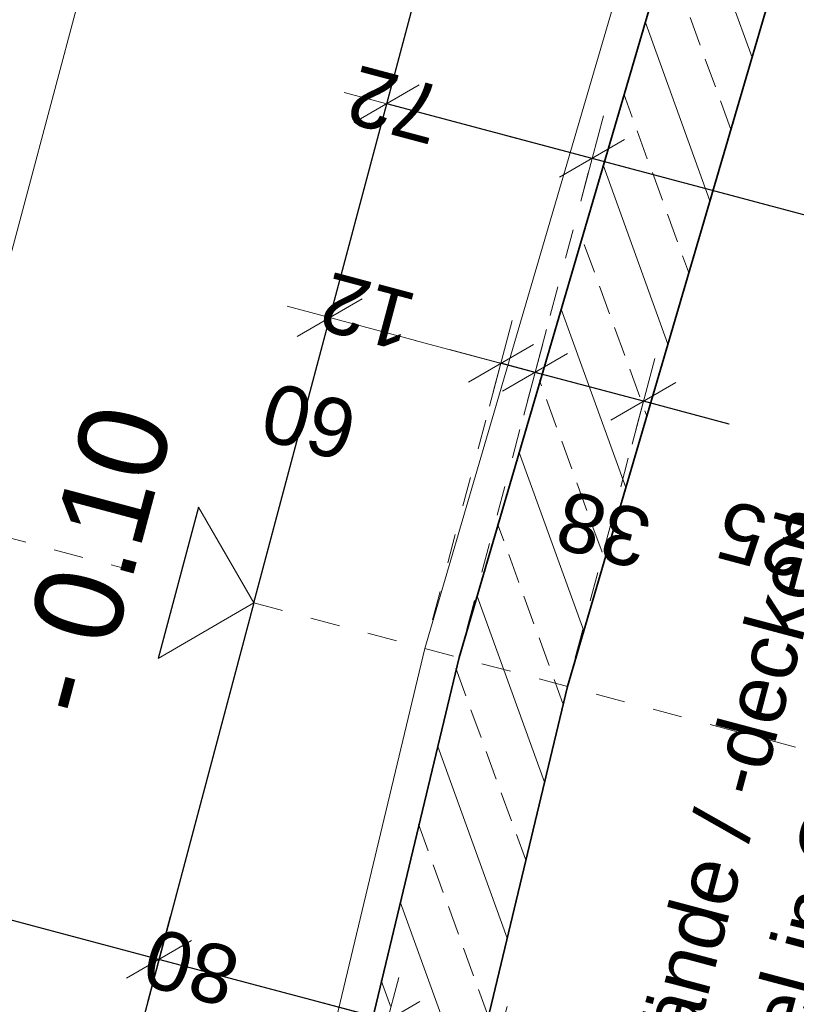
# Model space of a CAD drawing. Header units: metres. Extents: x 4462371 to 4462630, y 5328161 to 5328403.
# Tile 36 of 152: x 4462439.46 to 4462442.09, y 5328208.51 to 5328211.85. Entities that reach past the tile are written whole.
import ezdxf

# ---------------------------------------------------------------- set-up
doc = ezdxf.new("R2010")
doc.units = ezdxf.units.M
doc.header["$PDMODE"] = 65
doc.linetypes.add('AUSGEZOGEN', pattern=[0])
doc.linetypes.add('VERDECKT2_S2', pattern=[0.15000000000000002, 0.1, -0.05])
for name, color, linetype, lineweight in [('Maßlinie_Allgemein', 7, 'AUSGEZOGEN', 13), ('Schraffur', 7, 'AUSGEZOGEN', 158), ('Standard', 7, 'AUSGEZOGEN', 13)]:
    doc.layers.add(name, color=color, linetype=linetype, lineweight=lineweight)
doc.styles.add('ARIAL', font='ARIAL.TTF')
doc.dimstyles.new('_DIMSTYLE_12', dxfattribs={"dimtxt": 0.2, "dimasz": 0.3, "dimexe": 0, "dimexo": 0, "dimgap": 0.1, "dimtad": 2, "dimrnd": 0.01, "dimzin": 4, "dimdsep": 46, "dimtxsty": 'ARIAL', "dimblk1": 'ALL_ML_STRICH', "dimblk2": 'ALL_ML_STRICH', "dimsah": 1, "dimcen": 0, "dimclrd": 7, "dimclre": 7, "dimclrt": 7, "dimadec": 0, "dimazin": 0, "dimtfac": 1, "dimtdec": 0, "dimtix": 1, "dimtmove": 2, "dimatfit": 3, "dimfxl": 0, "dimtzin": 0, "dimlwd": 0, "dimlwe": 13, "dimarcsym": 0})
doc.dimstyles.new('_DIMSTYLE_14', dxfattribs={"dimtxt": 0.2, "dimasz": 0.3, "dimexe": 0, "dimexo": 0, "dimgap": 0.1, "dimtad": 2, "dimdec": 1, "dimlfac": 100, "dimrnd": 1, "dimzin": 4, "dimdsep": 46, "dimtxsty": 'ARIAL', "dimblk1": 'ALL_ML_STRICH', "dimblk2": 'ALL_ML_STRICH', "dimsah": 1, "dimcen": 0, "dimclrd": 7, "dimclre": 7, "dimclrt": 7, "dimadec": 0, "dimazin": 0, "dimtfac": 1, "dimtdec": 0, "dimtix": 1, "dimtmove": 2, "dimatfit": 3, "dimfxl": 0, "dimtvp": 1.2, "dimtzin": 0, "dimlwd": 0, "dimlwe": 13, "dimarcsym": 0})
doc.dimstyles.new('_DIMSTYLE_20', dxfattribs={"dimtxt": 0.2, "dimasz": 0.3, "dimexe": 0, "dimexo": 0, "dimgap": 0.1, "dimtad": 2, "dimdec": 1, "dimlfac": 100, "dimrnd": 0.5, "dimzin": 4, "dimdsep": 46, "dimtxsty": 'ARIAL', "dimblk1": 'ALL_ML_STRICH', "dimblk2": 'ALL_ML_STRICH', "dimsah": 1, "dimcen": 0, "dimclrd": 7, "dimclre": 7, "dimclrt": 7, "dimadec": 0, "dimazin": 0, "dimtfac": 1, "dimtdec": 0, "dimtix": 1, "dimtmove": 2, "dimatfit": 3, "dimfxl": 0, "dimtvp": 1.2, "dimtzin": 0, "dimlwd": 0, "dimlwe": 13, "dimarcsym": 0})
doc.dimstyles.new('_DIMSTYLE_23', dxfattribs={"dimtxt": 0.2, "dimasz": 0.3, "dimexe": 0, "dimexo": 0, "dimgap": 0.1, "dimtad": 2, "dimdec": 1, "dimlfac": 100, "dimrnd": 1, "dimzin": 4, "dimdsep": 46, "dimtxsty": 'ARIAL', "dimblk1": 'ALL_ML_STRICH', "dimblk2": 'ALL_ML_STRICH', "dimsah": 1, "dimcen": 0, "dimclrd": 7, "dimclre": 7, "dimclrt": 7, "dimadec": 0, "dimazin": 0, "dimtfac": 1, "dimtdec": 0, "dimtix": 1, "dimtmove": 2, "dimatfit": 3, "dimfxl": 0, "dimtzin": 0, "dimlwd": 0, "dimlwe": 13, "dimarcsym": 0})
doc.dimstyles.new('_DIMSTYLE_27', dxfattribs={"dimtxt": 0.2, "dimasz": 0.3, "dimexe": 0, "dimexo": 0, "dimgap": 0.1, "dimtad": 2, "dimdec": 1, "dimlfac": 100, "dimrnd": 0.5, "dimzin": 4, "dimdsep": 46, "dimtxsty": 'ARIAL', "dimblk1": 'ALL_ML_STRICH', "dimblk2": 'ALL_ML_STRICH', "dimsah": 1, "dimcen": 0, "dimsd1": 1, "dimsd2": 1, "dimclrd": 7, "dimclre": 7, "dimclrt": 7, "dimadec": 0, "dimazin": 0, "dimtfac": 1, "dimtdec": 0, "dimtix": 1, "dimtmove": 2, "dimatfit": 3, "dimfxl": 0, "dimtvp": 1.2, "dimtzin": 0, "dimlwd": 0, "dimlwe": 13, "dimarcsym": 0})
doc.dimstyles.new('_DIMSTYLE_3', dxfattribs={"dimtxt": 0.2, "dimasz": 0.3, "dimexe": 0, "dimexo": 0, "dimgap": 0.1, "dimtad": 2, "dimrnd": 0.005, "dimzin": 4, "dimdsep": 46, "dimtxsty": 'ARIAL', "dimblk1": 'ALL_ML_STRICH', "dimblk2": 'ALL_ML_STRICH', "dimsah": 1, "dimcen": 0, "dimclrd": 7, "dimclre": 7, "dimclrt": 7, "dimadec": 0, "dimazin": 0, "dimtfac": 1, "dimtdec": 0, "dimtix": 1, "dimtmove": 2, "dimatfit": 3, "dimfxl": 0, "dimtzin": 0, "dimlwd": 0, "dimlwe": 13, "dimarcsym": 0})

# ---------------------------------------------------------------- blocks, each defined once
blk = doc.blocks.new('ALL_ML_STRICH')
at = {"color": 0, "linetype": 'ByBlock', "lineweight": -2}
for p, q in [((0, -0.5), (0, 0.5)), ((-0.3, -0.3), (0.3, 0.3)), ((-1, 0), (0.5, 0))]:
    blk.add_line(p, q, dxfattribs=at)
blk = doc.blocks.new('*D439')
at = {"layer": 'DEFPOINTS', "color": 7, "linetype": 'AUSGEZOGEN', "lineweight": 13}
for p in [(4462440.25565311, 5328209.870845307), (4462441.475938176, 5328201.008240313), (4462445.05130017, 5328200.055986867)]:
    blk.add_point(p, dxfattribs=at)
at = {"layer": 'Maßlinie_Allgemein', "color": 7, "linetype": 'AUSGEZOGEN', "lineweight": -2}
for p, q in [((4462445.05130017, 5328200.055986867), (4462447.174568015, 5328208.028077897)), ((4462447.174568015, 5328208.028077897), (4462447.174568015, 5328208.028077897)), ((4462445.05130017, 5328200.055986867), (4462445.05130017, 5328200.055986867))]:
    blk.add_line(p, q, dxfattribs=at)
at = {"layer": 'Maßlinie_Allgemein', "color": 7, "linetype": 'AUSGEZOGEN', "lineweight": 13, "xscale": 0.3, "yscale": 0.3, "zscale": 0.3}
for p, rotation in [((4462447.174568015, 5328208.028077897), 75.08618496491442), ((4462445.05130017, 5328200.055986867), 255.0861849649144)]:
    blk.add_blockref('ALL_ML_STRICH', p, dxfattribs=dict(at, rotation=rotation))
at = {"layer": 'Maßlinie_Allgemein', "color": 7, "linetype": 'AUSGEZOGEN', "lineweight": 13, "insert": (4462445.919900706, 5328204.107619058), "char_height": 0.2, "width": 0.8, "attachment_point": 5, "rotation": 75.08618496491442, "style": 'ARIAL'}
blk.add_mtext('\\A1;{\\A1;{8.25\\H0.132000;\\S^ ;}}', dxfattribs=at)
blk = doc.blocks.new('*D440')
at = {"layer": 'DEFPOINTS', "color": 7, "linetype": 'AUSGEZOGEN', "lineweight": 13}
for p in [(4462445.964052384, 5328216.888080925), (4462440.25565311, 5328209.870845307), (4462447.174568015, 5328208.028077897)]:
    blk.add_point(p, dxfattribs=at)
at = {"layer": 'Maßlinie_Allgemein', "color": 7, "linetype": 'AUSGEZOGEN', "lineweight": -2}
for p, q in [((4462447.174568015, 5328208.028077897), (4462449.297835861, 5328216.000168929)), ((4462449.297835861, 5328216.000168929), (4462449.297835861, 5328216.000168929)), ((4462447.174568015, 5328208.028077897), (4462447.174568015, 5328208.028077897))]:
    blk.add_line(p, q, dxfattribs=at)
at = {"layer": 'Maßlinie_Allgemein', "color": 7, "linetype": 'AUSGEZOGEN', "lineweight": 13, "xscale": 0.3, "yscale": 0.3, "zscale": 0.3}
for p, rotation in [((4462449.297835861, 5328216.000168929), 75.08618496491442), ((4462447.174568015, 5328208.028077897), 255.0861849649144)]:
    blk.add_blockref('ALL_ML_STRICH', p, dxfattribs=dict(at, rotation=rotation))
at = {"layer": 'Maßlinie_Allgemein', "color": 7, "linetype": 'AUSGEZOGEN', "lineweight": 13, "insert": (4462448.04316855, 5328212.079710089), "char_height": 0.2, "width": 0.8, "attachment_point": 5, "rotation": 75.08618496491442, "style": 'ARIAL'}
blk.add_mtext('\\A1;{\\A1;{8.25\\H0.132000;\\S^ ;}}', dxfattribs=at)
blk = doc.blocks.new('*D451')
at = {"layer": 'DEFPOINTS', "color": 7, "linetype": 'AUSGEZOGEN', "lineweight": 13}
for p in [(4462442.642720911, 5328218.833408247), (4462441.130696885, 5328213.156313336), (4462437.069280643, 5328210.719496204)]:
    blk.add_point(p, dxfattribs=at)
at = {"layer": 'Maßlinie_Allgemein', "color": 7, "linetype": 'AUSGEZOGEN', "lineweight": -2}
for p, q in [((4462439.456348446, 5328219.682059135), (4462439.45634845, 5328219.682059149)), ((4462442.642720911, 5328218.833408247), (4462439.45634845, 5328219.682059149)), ((4462442.642720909, 5328218.83340824), (4462442.642720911, 5328218.833408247))]:
    blk.add_line(p, q, dxfattribs=at)
at = {"layer": 'Maßlinie_Allgemein', "color": 7, "linetype": 'AUSGEZOGEN', "lineweight": 13, "xscale": 0.3, "yscale": 0.3, "zscale": 0.3}
for p, rotation in [((4462439.45634845, 5328219.682059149), 165.0861848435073), ((4462442.642720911, 5328218.833408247), 345.0861848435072)]:
    blk.add_blockref('ALL_ML_STRICH', p, dxfattribs=dict(at, rotation=rotation))
at = {"layer": 'Maßlinie_Allgemein', "color": 7, "linetype": 'AUSGEZOGEN', "lineweight": 13, "insert": (4462440.523602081, 5328219.401480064), "char_height": 0.2, "width": 0.8, "attachment_point": 5, "rotation": 165.08618484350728, "style": 'ARIAL'}
blk.add_mtext('\\A1;{\\A1;{3.30\\H0.132000;\\S^ ;}}', dxfattribs=at)
blk = doc.blocks.new('*D453')
at = {"layer": 'DEFPOINTS', "color": 7, "linetype": 'AUSGEZOGEN', "lineweight": 13}
for p in [(4462444.42660961, 5328210.570968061), (4462440.951399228, 5328209.685541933), (4462443.976219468, 5328208.879918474)]:
    blk.add_point(p, dxfattribs=at)
at = {"layer": 'Maßlinie_Allgemein', "color": 7, "linetype": 'AUSGEZOGEN', "lineweight": -2}
for p, q in [((4462441.40178937, 5328211.37659152), (4462441.40178937, 5328211.37659152)), ((4462444.42660961, 5328210.570968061), (4462441.40178937, 5328211.37659152)), ((4462444.42660961, 5328210.570968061), (4462444.42660961, 5328210.570968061))]:
    blk.add_line(p, q, dxfattribs=at)
at = {"layer": 'Maßlinie_Allgemein', "color": 7, "linetype": 'AUSGEZOGEN', "lineweight": 13, "xscale": 0.3, "yscale": 0.3, "zscale": 0.3}
for p, rotation in [((4462441.40178937, 5328211.37659152), 165.0861849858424), ((4462444.42660961, 5328210.570968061), 345.0861849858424)]:
    blk.add_blockref('ALL_ML_STRICH', p, dxfattribs=dict(at, rotation=rotation))
at = {"layer": 'Maßlinie_Allgemein', "color": 7, "linetype": 'AUSGEZOGEN', "lineweight": 13, "insert": (4462442.387937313, 5328211.117613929), "char_height": 0.2, "width": 0.8, "attachment_point": 5, "rotation": 165.0861849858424, "style": 'ARIAL'}
blk.add_mtext('\\A1;{\\A1;{3.13\\H0.132000;\\S^ ;}}', dxfattribs=at)
blk = doc.blocks.new('*D454')
at = {"layer": 'DEFPOINTS', "color": 7, "linetype": 'AUSGEZOGEN', "lineweight": 13}
for p in [(4462441.40178937, 5328211.37659152), (4462440.951399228, 5328209.685541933), (4462439.483555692, 5328206.971903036)]:
    blk.add_point(p, dxfattribs=at)
at = {"layer": 'Maßlinie_Allgemein', "color": 7, "linetype": 'AUSGEZOGEN', "lineweight": -2}
for p, q in [((4462440.706043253, 5328211.561894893), (4462440.706043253, 5328211.561894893)), ((4462441.40178937, 5328211.37659152), (4462440.706043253, 5328211.561894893)), ((4462441.40178937, 5328211.37659152), (4462441.40178937, 5328211.37659152))]:
    blk.add_line(p, q, dxfattribs=at)
at = {"layer": 'Maßlinie_Allgemein', "color": 7, "linetype": 'AUSGEZOGEN', "lineweight": 13, "xscale": 0.3, "yscale": 0.3, "zscale": 0.3}
for p, rotation in [((4462440.706043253, 5328211.561894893), 165.0861849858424), ((4462441.40178937, 5328211.37659152), 345.0861849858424)]:
    blk.add_blockref('ALL_ML_STRICH', p, dxfattribs=dict(at, rotation=rotation))
at = {"layer": 'Maßlinie_Allgemein', "color": 7, "linetype": 'AUSGEZOGEN', "lineweight": 13, "insert": (4462440.733897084, 5328211.558005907), "char_height": 0.2, "width": 0.8, "attachment_point": 5, "rotation": 165.0861849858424, "style": 'ARIAL'}
blk.add_mtext('\\A1;{\\A1;{72\\H0.132000;\\S^ ;}}', dxfattribs=at)
blk = doc.blocks.new('*D457')
at = {"layer": 'DEFPOINTS', "color": 7, "linetype": 'AUSGEZOGEN', "lineweight": 13}
for p in [(4462443.750277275, 5328209.974955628), (4462441.318598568, 5328209.58774293), (4462443.492911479, 5328209.008641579)]:
    blk.add_point(p, dxfattribs=at)
at = {"layer": 'Maßlinie_Allgemein', "color": 7, "linetype": 'AUSGEZOGEN', "lineweight": -2}
for p, q in [((4462441.575964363, 5328210.554056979), (4462441.575964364, 5328210.554056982)), ((4462441.86680794, 5328210.47659439), (4462441.575964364, 5328210.554056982)), ((4462443.750277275, 5328209.974955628), (4462442.504575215, 5328210.306732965)), ((4462443.750277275, 5328209.974955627), (4462443.750277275, 5328209.974955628))]:
    blk.add_line(p, q, dxfattribs=at)
at = {"layer": 'Maßlinie_Allgemein', "color": 7, "linetype": 'AUSGEZOGEN', "lineweight": 13, "xscale": 0.3, "yscale": 0.3, "zscale": 0.3}
for p, rotation in [((4462441.575964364, 5328210.554056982), 165.086184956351), ((4462443.750277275, 5328209.974955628), 345.086184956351)]:
    blk.add_blockref('ALL_ML_STRICH', p, dxfattribs=dict(at, rotation=rotation))
at = {"layer": 'Maßlinie_Allgemein', "color": 7, "linetype": 'AUSGEZOGEN', "lineweight": 13, "insert": (4462442.09650596, 5328210.056804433), "char_height": 0.2, "width": 0.8, "attachment_point": 5, "rotation": 165.08618495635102, "style": 'ARIAL'}
blk.add_mtext('\\A1;{\\A1;{2.25\\H0.132000;\\S^ ;}}', dxfattribs=at)
blk = doc.blocks.new('*D458')
at = {"layer": 'DEFPOINTS', "color": 7, "linetype": 'AUSGEZOGEN', "lineweight": 13}
for p in [(4462441.575964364, 5328210.554056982), (4462440.951399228, 5328209.685541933), (4462441.318598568, 5328209.58774293)]:
    blk.add_point(p, dxfattribs=at)
at = {"layer": 'Maßlinie_Allgemein', "color": 7, "linetype": 'AUSGEZOGEN', "lineweight": -2}
for p, q in [((4462441.208765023, 5328210.651855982), (4462441.208765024, 5328210.651855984)), ((4462441.575964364, 5328210.554056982), (4462441.208765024, 5328210.651855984)), ((4462441.575964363, 5328210.554056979), (4462441.575964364, 5328210.554056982))]:
    blk.add_line(p, q, dxfattribs=at)
at = {"layer": 'Maßlinie_Allgemein', "color": 7, "linetype": 'AUSGEZOGEN', "lineweight": 13, "xscale": 0.3, "yscale": 0.3, "zscale": 0.3}
for p, rotation in [((4462441.208765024, 5328210.651855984), 165.086184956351), ((4462441.575964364, 5328210.554056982), 345.086184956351)]:
    blk.add_blockref('ALL_ML_STRICH', p, dxfattribs=dict(at, rotation=rotation))
at = {"layer": 'Maßlinie_Allgemein', "color": 7, "linetype": 'AUSGEZOGEN', "lineweight": 13, "insert": (4462441.439598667, 5328210.120218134), "char_height": 0.2, "width": 0.8, "attachment_point": 5, "rotation": 165.08618495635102, "style": 'ARIAL'}
blk.add_mtext('\\A1;{\\A1;{38\\H0.132000;\\S^ ;}}', dxfattribs=at)
blk = doc.blocks.new('*D459')
at = {"layer": 'DEFPOINTS', "color": 7, "linetype": 'AUSGEZOGEN', "lineweight": 13}
for p in [(4462441.208765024, 5328210.651855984), (4462440.835290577, 5328209.716466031), (4462440.951399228, 5328209.685541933)]:
    blk.add_point(p, dxfattribs=at)
at = {"layer": 'Maßlinie_Allgemein', "color": 7, "linetype": 'AUSGEZOGEN', "lineweight": -2}
for p, q in [((4462441.092656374, 5328210.682780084), (4462441.092656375, 5328210.682780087)), ((4462441.208765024, 5328210.651855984), (4462441.092656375, 5328210.682780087)), ((4462441.208765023, 5328210.651855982), (4462441.208765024, 5328210.651855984))]:
    blk.add_line(p, q, dxfattribs=at)
at = {"layer": 'Maßlinie_Allgemein', "color": 7, "linetype": 'AUSGEZOGEN', "lineweight": 13, "xscale": 0.3, "yscale": 0.3, "zscale": 0.3}
for p, rotation in [((4462441.208765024, 5328210.651855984), 345.086184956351), ((4462441.092656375, 5328210.682780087), 165.086184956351)]:
    blk.add_blockref('ALL_ML_STRICH', p, dxfattribs=dict(at, rotation=rotation))
at = {"layer": 'Maßlinie_Allgemein', "color": 7, "linetype": 'AUSGEZOGEN', "lineweight": 13, "insert": (4462440.641207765, 5328210.857516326), "char_height": 0.2, "width": 0.8, "attachment_point": 5, "rotation": 165.08618495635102, "style": 'ARIAL'}
blk.add_mtext('\\A1;{\\A1;{12\\H0.132000;\\S^ ;}}', dxfattribs=at)
blk = doc.blocks.new('*D460')
at = {"layer": 'DEFPOINTS', "color": 7, "linetype": 'AUSGEZOGEN', "lineweight": 13}
for p in [(4462441.092656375, 5328210.682780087), (4462440.25565311, 5328209.870845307), (4462440.835290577, 5328209.716466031)]:
    blk.add_point(p, dxfattribs=at)
at = {"layer": 'Maßlinie_Allgemein', "color": 7, "linetype": 'AUSGEZOGEN', "lineweight": -2}
for p, q in [((4462440.513018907, 5328210.837159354), (4462440.513018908, 5328210.837159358)), ((4462440.513018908, 5328210.837159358), (4462440.513018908, 5328210.837159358)), ((4462441.092656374, 5328210.682780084), (4462441.092656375, 5328210.682780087)), ((4462441.092656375, 5328210.682780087), (4462441.092656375, 5328210.682780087))]:
    blk.add_line(p, q, dxfattribs=at)
at = {"layer": 'Maßlinie_Allgemein', "color": 7, "linetype": 'AUSGEZOGEN', "lineweight": 13, "xscale": 0.3, "yscale": 0.3, "zscale": 0.3}
for p, rotation in [((4462440.513018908, 5328210.837159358), 165.086184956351), ((4462441.092656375, 5328210.682780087), 345.086184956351)]:
    blk.add_blockref('ALL_ML_STRICH', p, dxfattribs=dict(at, rotation=rotation))
at = {"layer": 'Maßlinie_Allgemein', "color": 7, "linetype": 'AUSGEZOGEN', "lineweight": 13, "insert": (4462440.442756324, 5328210.486772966), "char_height": 0.2, "width": 0.8, "attachment_point": 5, "rotation": 165.08618495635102, "style": 'ARIAL'}
blk.add_mtext('\\A1;{\\A1;{60\\H0.132000;\\S^ ;}}', dxfattribs=at)
blk = doc.blocks.new('*D464')
at = {"layer": 'DEFPOINTS', "color": 7, "linetype": 'AUSGEZOGEN', "lineweight": 13}
for p in [(4462441.075404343, 5328208.358939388), (4462440.193473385, 5328206.524110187), (4462440.560672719, 5328206.426311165)]:
    blk.add_point(p, dxfattribs=at)
at = {"layer": 'Maßlinie_Allgemein', "color": 7, "linetype": 'AUSGEZOGEN', "lineweight": -2}
for p, q in [((4462440.708205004, 5328208.456738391), (4462440.708205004, 5328208.45673839)), ((4462441.075404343, 5328208.358939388), (4462440.708205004, 5328208.45673839)), ((4462441.075404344, 5328208.358939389), (4462441.075404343, 5328208.358939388))]:
    blk.add_line(p, q, dxfattribs=at)
at = {"layer": 'Maßlinie_Allgemein', "color": 7, "linetype": 'AUSGEZOGEN', "lineweight": 13, "xscale": 0.3, "yscale": 0.3, "zscale": 0.3}
for p, rotation in [((4462440.708205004, 5328208.45673839), 165.0861849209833), ((4462441.075404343, 5328208.358939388), 345.0861849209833)]:
    blk.add_blockref('ALL_ML_STRICH', p, dxfattribs=dict(at, rotation=rotation))
at = {"layer": 'Maßlinie_Allgemein', "color": 7, "linetype": 'AUSGEZOGEN', "lineweight": 13, "insert": (4462440.800366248, 5328207.86879669), "char_height": 0.2, "width": 0.8, "attachment_point": 5, "rotation": 165.0861849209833, "style": 'ARIAL'}
blk.add_mtext('\\A1;{\\A1;{38\\H0.132000;\\S^ ;}}', dxfattribs=at)
blk = doc.blocks.new('*D465')
at = {"layer": 'DEFPOINTS', "color": 7, "linetype": 'AUSGEZOGEN', "lineweight": 13}
for p in [(4462440.25565311, 5328209.870845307), (4462440.708205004, 5328208.45673839), (4462440.193473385, 5328206.524110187)]:
    blk.add_point(p, dxfattribs=at)
at = {"layer": 'Maßlinie_Allgemein', "color": 7, "linetype": 'AUSGEZOGEN', "lineweight": -2}
for p, q in [((4462439.933945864, 5328208.662952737), (4462439.933945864, 5328208.662952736)), ((4462440.708205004, 5328208.45673839), (4462439.933945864, 5328208.662952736)), ((4462440.708205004, 5328208.456738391), (4462440.708205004, 5328208.45673839))]:
    blk.add_line(p, q, dxfattribs=at)
at = {"layer": 'Maßlinie_Allgemein', "color": 7, "linetype": 'AUSGEZOGEN', "lineweight": 13, "xscale": 0.3, "yscale": 0.3, "zscale": 0.3}
for p, rotation in [((4462439.933945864, 5328208.662952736), 165.0861849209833), ((4462440.708205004, 5328208.45673839), 345.0861849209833)]:
    blk.add_blockref('ALL_ML_STRICH', p, dxfattribs=dict(at, rotation=rotation))
at = {"layer": 'Maßlinie_Allgemein', "color": 7, "linetype": 'AUSGEZOGEN', "lineweight": 13, "insert": (4462440.042974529, 5328208.637443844), "char_height": 0.2, "width": 0.8, "attachment_point": 5, "rotation": 165.0861849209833, "style": 'ARIAL'}
blk.add_mtext('\\A1;{\\A1;{80\\H0.132000;\\S^ ;}}', dxfattribs=at)
blk = doc.blocks.new('*D466')
at = {"layer": 'DEFPOINTS', "color": 7, "linetype": 'AUSGEZOGEN', "lineweight": 13}
for p in [(4462439.192707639, 5328210.153947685), (4462440.25565311, 5328209.870845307), (4462439.933945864, 5328208.662952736)]:
    blk.add_point(p, dxfattribs=at)
at = {"layer": 'Maßlinie_Allgemein', "color": 7, "linetype": 'AUSGEZOGEN', "lineweight": -2}
for p, q in [((4462438.871000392, 5328208.946055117), (4462438.871000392, 5328208.946055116)), ((4462439.933945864, 5328208.662952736), (4462438.871000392, 5328208.946055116)), ((4462439.933945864, 5328208.662952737), (4462439.933945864, 5328208.662952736))]:
    blk.add_line(p, q, dxfattribs=at)
at = {"layer": 'Maßlinie_Allgemein', "color": 7, "linetype": 'AUSGEZOGEN', "lineweight": 13, "xscale": 0.3, "yscale": 0.3, "zscale": 0.3}
for p, rotation in [((4462438.871000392, 5328208.946055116), 165.0861849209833), ((4462439.933945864, 5328208.662952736), 345.0861849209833)]:
    blk.add_blockref('ALL_ML_STRICH', p, dxfattribs=dict(at, rotation=rotation))
at = {"layer": 'Maßlinie_Allgemein', "color": 7, "linetype": 'AUSGEZOGEN', "lineweight": 13, "insert": (4462438.876505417, 5328208.948118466), "char_height": 0.2, "width": 0.8, "attachment_point": 5, "rotation": 165.0861849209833, "style": 'ARIAL'}
blk.add_mtext('\\A1;{\\A1;{1.10\\H0.132000;\\S^ ;}}', dxfattribs=at)
blk = doc.blocks.new('*D628')
at = {"layer": 'DEFPOINTS', "color": 7, "linetype": 'AUSGEZOGEN', "lineweight": 13}
for p in [(4462445.72247387, 5328216.952422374), (4462441.475938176, 5328201.008240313), (4462445.776035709, 5328199.86296252)]:
    blk.add_point(p, dxfattribs=at)
at = {"layer": 'Maßlinie_Allgemein', "color": 7, "linetype": 'AUSGEZOGEN', "lineweight": -2}
for p, q in [((4462445.776035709, 5328199.86296252), (4462450.022571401, 5328215.807144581)), ((4462450.022571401, 5328215.807144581), (4462450.022571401, 5328215.807144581)), ((4462445.776035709, 5328199.86296252), (4462445.776035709, 5328199.86296252))]:
    blk.add_line(p, q, dxfattribs=at)
at = {"layer": 'Maßlinie_Allgemein', "color": 7, "linetype": 'AUSGEZOGEN', "lineweight": 13, "xscale": 0.3, "yscale": 0.3, "zscale": 0.3}
for p, rotation in [((4462450.022571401, 5328215.807144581), 75.08618496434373), ((4462445.776035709, 5328199.86296252), 255.0861849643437)]:
    blk.add_blockref('ALL_ML_STRICH', p, dxfattribs=dict(at, rotation=rotation))
at = {"layer": 'Maßlinie_Allgemein', "color": 7, "linetype": 'AUSGEZOGEN', "lineweight": 13, "insert": (4462447.704570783, 5328207.894259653), "char_height": 0.2, "width": 1, "attachment_point": 5, "rotation": 75.08618496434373, "style": 'ARIAL'}
blk.add_mtext('\\A1;{\\A1;{16.50\\H0.132000;\\S^ ;}}', dxfattribs=at)

msp = doc.modelspace()

# ---------------------------------------------------------------- hatches: boundary and pattern name
at = {"layer": 'Schraffur', "linetype": 'AUSGEZOGEN', "lineweight": 18}
h = msp.add_hatch(dxfattribs=at)
h.set_pattern_fill('SCHRAFFUR_7', scale=0.09999999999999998, angle=65, style=0, pattern_type=2)
h.set_pattern_definition([(110, (0, 0), (-0.2819077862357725, -0.1026060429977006), []), (110, (-0.1409538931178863, -0.05130302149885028), (-0.2819077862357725, -0.1026060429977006), [0.1, -0.05])])
h.paths.add_polyline_path([(4462440.560672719, 5328206.426311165), (4462441.318598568, 5328209.58774293), (4462443.641168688, 5328217.506752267), (4462443.273969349, 5328217.60455127), (4462440.951399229, 5328209.685541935), (4462440.193473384, 5328206.524110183)], flags=0)

# ---------------------------------------------------------------- linework, layer by layer
at = {"layer": 'Standard', "color": 7, "linetype": 'AUSGEZOGEN', "lineweight": 25}
for p, q in [((4462440.255653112, 5328209.870845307), (4462443.64387382, 5328222.592369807)), ((4462440.067664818, 5328210.195322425), (4462439.931175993, 5328209.682857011)), ((4462440.255653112, 5328209.870845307), (4462439.483555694, 5328206.971903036))]:
    msp.add_line(p, q, dxfattribs=at)
at = {"layer": 'Standard', "color": 7, "linetype": 'AUSGEZOGEN', "lineweight": 18}
for p, q in [((4462443.157860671, 5328217.63547527), (4462440.83529058, 5328209.716466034)), ((4462439.824566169, 5328212.526344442), (4462438.420610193, 5328207.255005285)), ((4462440.135666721, 5328206.79822133), (4462440.835290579, 5328209.716466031))]:
    msp.add_line(p, q, dxfattribs=at)
at = {"layer": 'Standard', "color": 7, "linetype": 'AUSGEZOGEN', "lineweight": 35}
for p, q in [((4462443.273969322, 5328217.604551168), (4462440.95139923, 5328209.685541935)), ((4462443.64116866, 5328217.506752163), (4462441.318598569, 5328209.58774293)), ((4462440.193473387, 5328206.524110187), (4462440.951399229, 5328209.685541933)), ((4462440.560672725, 5328206.42631118), (4462441.318598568, 5328209.587742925))]:
    msp.add_line(p, q, dxfattribs=at)
at = {"layer": 'Standard', "color": 7, "linetype": 'VERDECKT2_S2', "lineweight": 18}
for p, q in [((4462441.208765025, 5328210.651855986), (4462441.401789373, 5328211.376591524)), ((4462441.092656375, 5328210.682780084), (4462440.83529058, 5328209.716466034)), ((4462441.208765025, 5328210.651855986), (4462440.951399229, 5328209.685541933)), ((4462441.575964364, 5328210.554056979), (4462441.318598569, 5328209.58774293)), ((4462439.192707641, 5328210.153947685), (4462439.806157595, 5328209.990562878)), ((4462440.255653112, 5328209.870845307), (4462443.236678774, 5328209.076885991))]:
    msp.add_line(p, q, dxfattribs=at)
at = {"layer": 'Standard', "color": 7, "linetype": 'AUSGEZOGEN', "lineweight": 13}
for q in [(4462440.067664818, 5328210.195322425), (4462439.931175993, 5328209.682857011)]:
    msp.add_line((4462440.255653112, 5328209.870845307), q, dxfattribs=at)

# ---------------------------------------------------------------- texts
at = {"layer": 'Standard', "color": 7, "linetype": 'AUSGEZOGEN', "lineweight": 18, "insert": (4462439.854473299, 5328209.977694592), "char_height": 0.3, "width": 1.221817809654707, "attachment_point": 8, "rotation": 75.08618501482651, "style": 'ARIAL'}
msp.add_mtext('\\W0.98;-\\~0.10', dxfattribs=at)
at = {"layer": 'Standard', "color": 1, "linetype": 'AUSGEZOGEN', "lineweight": 18, "insert": (4462441.122046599, 5328206.794226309), "char_height": 0.2, "width": 3.660542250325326, "attachment_point": 1, "rotation": 75.08618502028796, "line_spacing_factor": 1.084337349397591, "style": 'ARIAL'}
msp.add_mtext('{\\fArial|i0|b0;\\H0.200000;\\W1.000000;\\C1;Tiefgaragenwände / -decken}\\P{\\fArial|i0|b0;\\H0.200000;\\W1.000000;\\C1;oberhalb Sockel in OS 2}\\P', dxfattribs=at)

# ---------------------------------------------------------------- dimensions: what is measured, and where the dimension line sits
at = {"layer": 'Maßlinie_Allgemein', "color": 7, "linetype": 'AUSGEZOGEN', "lineweight": 13}
for base, p1, p2, angle, dimstyle, picture, middle in [((4462439.45634845, 5328219.682059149), (4462442.642720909, 5328218.83340824), (4462439.456348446, 5328219.682059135), 165.0861848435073, '_DIMSTYLE_12', '*D451', (4462440.523602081, 5328219.401480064)), ((4462450.022571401, 5328215.807144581), (4462445.776035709, 5328199.86296252), (4462450.022571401, 5328215.807144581), 75.08618496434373, '_DIMSTYLE_3', '*D628', (4462447.704570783, 5328207.894259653)), ((4462449.297835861, 5328216.000168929), (4462447.174568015, 5328208.028077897), (4462449.297835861, 5328216.000168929), 75.08618496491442, '_DIMSTYLE_3', '*D440', (4462448.04316855, 5328212.079710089)), ((4462440.706043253, 5328211.561894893), (4462441.40178937, 5328211.37659152), (4462440.706043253, 5328211.561894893), 165.0861849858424, '_DIMSTYLE_20', '*D454', (4462440.733897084, 5328211.558005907)), ((4462441.40178937, 5328211.37659152), (4462444.42660961, 5328210.570968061), (4462441.40178937, 5328211.37659152), 165.0861849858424, '_DIMSTYLE_3', '*D453', (4462442.387937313, 5328211.117613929)), ((4462441.092656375, 5328210.682780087), (4462441.208765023, 5328210.651855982), (4462441.092656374, 5328210.682780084), 165.086184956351, '_DIMSTYLE_20', '*D459', (4462440.641207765, 5328210.857516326)), ((4462440.513018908, 5328210.837159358), (4462441.092656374, 5328210.682780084), (4462440.513018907, 5328210.837159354), 165.086184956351, '_DIMSTYLE_27', '*D460', (4462440.442756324, 5328210.486772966)), ((4462441.208765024, 5328210.651855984), (4462441.575964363, 5328210.554056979), (4462441.208765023, 5328210.651855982), 165.086184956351, '_DIMSTYLE_20', '*D458', (4462441.439598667, 5328210.120218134)), ((4462441.575964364, 5328210.554056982), (4462443.750277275, 5328209.974955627), (4462441.575964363, 5328210.554056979), 165.086184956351, '_DIMSTYLE_3', '*D457', (4462442.09650596, 5328210.056804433)), ((4462438.871000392, 5328208.946055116), (4462439.933945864, 5328208.662952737), (4462438.871000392, 5328208.946055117), 165.0861849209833, '_DIMSTYLE_12', '*D466', (4462438.876505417, 5328208.948118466)), ((4462439.933945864, 5328208.662952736), (4462440.708205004, 5328208.456738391), (4462439.933945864, 5328208.662952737), 165.0861849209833, '_DIMSTYLE_23', '*D465', (4462440.042974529, 5328208.637443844)), ((4462447.174568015, 5328208.028077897), (4462445.05130017, 5328200.055986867), (4462447.174568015, 5328208.028077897), 75.08618496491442, '_DIMSTYLE_3', '*D439', (4462445.919900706, 5328204.107619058)), ((4462440.708205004, 5328208.45673839), (4462441.075404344, 5328208.358939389), (4462440.708205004, 5328208.456738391), 165.0861849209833, '_DIMSTYLE_14', '*D464', (4462440.800366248, 5328207.86879669))]:
    dim = msp.add_linear_dim(base=base, p1=p1, p2=p2, angle=angle, dimstyle=dimstyle, override={"dimpost": '<>', "dimclrd": 7, "dimclre": 7, "dimclrt": 7, "dimlwd": 0, "dimlwe": 13}, dxfattribs=at)
    dim.commit()
    dim.dimension.update_dxf_attribs({"geometry": picture, "text_midpoint": middle, "dimtype": 160})

doc.saveas('drawing.dxf')
